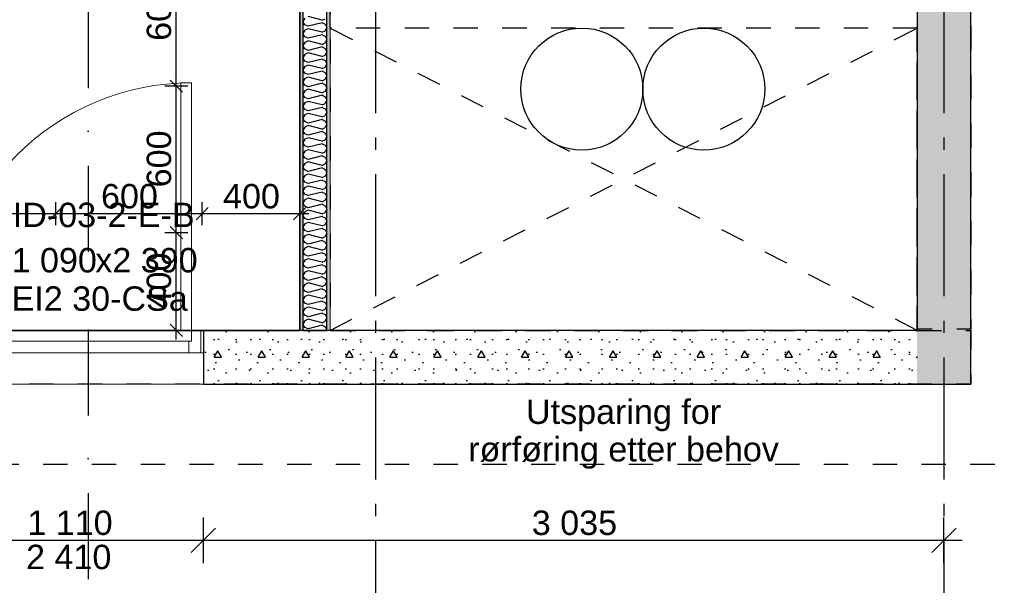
# Model space of a CAD drawing. Header units: millimetres. Extents: x -150 to 340869, y -1115 to 365939.
# Tile 116 of 193: x 313213 to 317248, y 348404 to 350720. Entities that reach past the tile are written whole.
import ezdxf
from ezdxf.enums import TextEntityAlignment as Align

# ---------------------------------------------------------------- set-up
doc = ezdxf.new("R2010")
doc.units = ezdxf.units.MM
doc.header["$LTSCALE"] = 0.5
doc.header["$MEASUREMENT"] = 0
for name, pattern in [('Akselinje', [1500, 1000, -200, 100, -200]), ('PLINE', [0]), ('Prikk & stiplet', [1340.555525, 705.555534, -352.777767, 0, -282.222223]), ('Stipling', [400, 200, -200])]:
    doc.linetypes.add(name, pattern=pattern)
for name, color, linetype in [('0(Nye konstruksjoner)', 7, 'Continuous'), ('232- Ikke-bærende yttervegger (Skravur)(Nye konstruksjoner)', 7, 'Continuous'), ('232- Ikke-bærende yttervegger(Nye konstruksjoner)', 7, 'Continuous'), ('242- Ikke-bærende innervegger (Skravur)(Nye konstruksjoner)', 7, 'Continuous'), ('242- Ikke-bærende innervegger(Nye konstruksjoner)', 7, 'Continuous'), ('257- Systemhimlinger (Skravur)(Nye konstruksjoner)', 7, 'Continuous'), ('257- Systemhimlinger(Nye konstruksjoner)', 7, 'Continuous'), ('365- Utstyr for luftbehandling(Nye konstruksjoner)', 7, 'Continuous'), ('82-- Modullinjer(Nye konstruksjoner)', 7, 'Continuous'), ('842-M___1_50 Målsetting bygning(Nye konstruksjoner)', 7, 'Continuous'), ('852- Snittmarkør', 7, 'Continuous'), ('852- Teknisk_symbolsk informasjon_ bygning(Nye konstruksjoner)', 7, 'Continuous'), ('862- M___Nettoareal(Nye konstruksjoner)', 7, 'Continuous'), ('862- M___Nettoareal(Polylinje)(Nye konstruksjoner)', 7, 'Continuous'), ('862- M___Nettoareal(Tekst)(Nye konstruksjoner)', 7, 'Continuous')]:
    doc.layers.add(name, color=color, linetype=linetype)
doc.layers.add('236- Innvendig kledning og overflate(Nye konstruksjoner)', color=7, linetype='Continuous', lineweight=0)
doc.layers.add('244- Vinduer_ dører_ foldevegger(Nye konstruksjoner)', color=7, linetype='Continuous', lineweight=0)
doc.styles.add('GENERATED_STYLE_1', font='txt')
doc.styles.add('GENERATED_STYLE_2', font='arial.ttf')
doc.styles.add('GENERATED_STYLE_4', font='arial.ttf')
doc.dimstyles.new('GENERATED_STYLE__1', dxfattribs={"dimtxt": 100, "dimasz": 95, "dimexe": 0.18, "dimexo": 0.0625, "dimgap": 0, "dimtad": 1, "dimtih": 1, "dimtoh": 1, "dimdec": 0, "dimzin": 0, "dimdsep": 46, "dimtxsty": 'GENERATED_STYLE_2', "dimblk": 'ARROWHEAD_6', "dimblk1": 'ARROWHEAD_6', "dimblk2": 'ARROWHEAD_6', "dimcen": 0.09, "dimse1": 1, "dimse2": 1, "dimclrd": 256, "dimclre": 256, "dimclrt": 256, "dimadec": 1, "dimazin": 0, "dimtfac": 1, "dimtdec": 4, "dimtmove": 0, "dimatfit": 3, "dimfxl": 1, "dimtolj": 1, "dimtzin": 0, "dimarcsym": 0})
doc.dimstyles.new('GENERATED_STYLE__3', dxfattribs={"dimtxt": 100, "dimasz": 95, "dimexe": 0.18, "dimexo": 0.0625, "dimgap": 0, "dimtad": 1, "dimdec": 0, "dimzin": 0, "dimdsep": 46, "dimtxsty": 'GENERATED_STYLE_2', "dimblk": 'ARROWHEAD_6', "dimblk1": 'ARROWHEAD_6', "dimblk2": 'ARROWHEAD_6', "dimcen": 0.09, "dimse1": 1, "dimse2": 1, "dimclrd": 256, "dimclre": 256, "dimclrt": 256, "dimadec": 1, "dimazin": 0, "dimtfac": 1, "dimtdec": 4, "dimtmove": 0, "dimatfit": 3, "dimfxl": 1, "dimtolj": 1, "dimtzin": 0, "dimarcsym": 0})
doc.dimstyles.new('GENERATED_STYLE__5', dxfattribs={"dimtxt": 100, "dimasz": 47.5, "dimexe": 0.18, "dimexo": 0.0625, "dimgap": 0, "dimtad": 1, "dimdec": 0, "dimzin": 0, "dimdsep": 46, "dimtxsty": 'GENERATED_STYLE_2', "dimblk": 'ARROWHEAD_6', "dimblk1": 'ARROWHEAD_6', "dimblk2": 'ARROWHEAD_6', "dimcen": 0.09, "dimse1": 1, "dimse2": 1, "dimclrd": 256, "dimclre": 256, "dimclrt": 256, "dimadec": 1, "dimazin": 0, "dimtfac": 1, "dimtdec": 4, "dimtmove": 0, "dimatfit": 3, "dimfxl": 1, "dimtolj": 1, "dimtzin": 0, "dimarcsym": 0})
doc.dimstyles.new('GENERATED_STYLE__6', dxfattribs={"dimtxt": 100, "dimasz": 47.5, "dimexe": 0.18, "dimexo": 0.0625, "dimgap": 0, "dimtad": 1, "dimtih": 1, "dimtoh": 1, "dimdec": 0, "dimzin": 0, "dimdsep": 46, "dimtxsty": 'GENERATED_STYLE_2', "dimblk": 'ARROWHEAD_6', "dimblk1": 'ARROWHEAD_6', "dimblk2": 'ARROWHEAD_6', "dimcen": 0.09, "dimse1": 1, "dimse2": 1, "dimclrd": 256, "dimclre": 256, "dimclrt": 256, "dimadec": 1, "dimazin": 0, "dimtfac": 1, "dimtdec": 4, "dimtmove": 0, "dimatfit": 3, "dimfxl": 1, "dimtolj": 1, "dimtzin": 0, "dimarcsym": 0})
pattern_1 = [(0, (0, 0), (0, 43.30127), [0, -25]), (0, (12.5, 21.65), (0, 43.30127), [0, -25])]

# ---------------------------------------------------------------- blocks, each defined once
blk = doc.blocks.new('TRAPP__1', base_point=(313176.5, 351580.6))
at = {"layer": '862- M___Nettoareal(Polylinje)(Nye konstruksjoner)', "linetype": 'PLINE', "flags": 128}
blk.add_lwpolyline([(308760.9, 349447.8), (312360.9, 349447.8), (314360.9, 349447.8), (314360.9, 352047.8), (312360.9, 352047.8), (308760.9, 352047.8)], close=True, dxfattribs=at)
at = {"layer": '862- M___Nettoareal(Tekst)(Nye konstruksjoner)', "style": 'GENERATED_STYLE_1'}
for tag, p in [('DUMMY_861', (313402.1, 351768.8)), ('ROOM_NAME', (312950.9, 351717.2)), ('DUMMY_862', (312950.9, 351580.6))]:
    blk.add_attdef(tag, text='', height=100, dxfattribs=at).set_placement(p, align=Align.TOP_LEFT)
blk = doc.blocks.new('TEK _ SJAKT _ LAGER__2', base_point=(318271.8, 347997.8))
at = {"layer": '862- M___Nettoareal(Polylinje)(Nye konstruksjoner)', "linetype": 'Stipling', "flags": 128}
blk.add_lwpolyline([(323792.6, 351613.4), (317110.9, 351613.4), (317110.9, 349452.8), (316890.9, 349452.8), (316890.9, 351613.4), (314484.9, 351613.4), (314484.9, 349447.8), (317110.9, 349447.8), (317110.9, 349227.8), (308760.9, 349227.8), (308760.9, 346182.3), (321025.4, 346182.3), (323326.2, 343015.5), (326185.7, 345093.1), (324517.5, 347389.1), (324695.5, 347518.4), (326363.7, 345222.4), (327720, 346207.8)], close=True, dxfattribs=at)
at = {"layer": '862- M___Nettoareal(Tekst)(Nye konstruksjoner)', "style": 'GENERATED_STYLE_1'}
for tag, p in [('DUMMY_861', (318909, 348186.1)), ('ROOM_NAME', (317634.6, 348136.2)), ('DUMMY_862', (317634.6, 347997.8))]:
    blk.add_attdef(tag, text='', height=100, dxfattribs=at).set_placement(p, align=Align.TOP_LEFT)
blk = doc.blocks.new('Dørstempel[1]', base_point=(313410.9, 349447.8))
at = {"layer": '852- Teknisk_symbolsk informasjon_ bygning(Nye konstruksjoner)', "char_height": 100, "attachment_point": 1, "style": 'GENERATED_STYLE_2'}
for s, insert in [('\\A1;{\\pql;\\pt0,50;\\fArial|b0|i0|c0|p0;\\W1.000000;1\xa0090\\fArial|b0|i0|c0|p0;\\W1.000000;\\A1{\\H.66x;\\S^  ;}\\fArial|b0|i0|c0|p0;\\W1.000000;\\fArial|b0|i0|c0|p0;\\W1.000000;\\A1{\\H.66x;\\S^  ;}}', (313179.9, 349785.1)), ('\\A1;{\\pql;\\pt0,50;\\fArial|b0|i0|c0|p0;\\W1.000000;x2\xa0390\\fArial|b0|i0|c0|p0;\\W1.000000;\\A1{\\H.66x;\\S^  ;}\\fArial|b0|i0|c0|p0;\\W1.000000;\\fArial|b0|i0|c0|p0;\\W1.000000;\\A1{\\H.66x;\\S^  ;}}', (313523.1, 349785.1))]:
    blk.add_mtext(s, dxfattribs=dict(at, insert=insert))
at = {"layer": '852- Teknisk_symbolsk informasjon_ bygning(Nye konstruksjoner)', "style": 'GENERATED_STYLE_2'}
blk.add_attdef('AC_WIDO_ID', text='', height=100, dxfattribs=at).set_placement((313557.4, 349840.5), align=Align.BOTTOM_CENTER)
for tag, p in [('DUMMY_228', (313103.7, 349807.9)), ('DUMMY_230', (313103.7, 349650.8))]:
    blk.add_attdef(tag, text='', height=100, dxfattribs=at).set_placement(p, align=Align.TOP_RIGHT)
for tag, p in [('DUMMY_229', (313934.9, 349807.9)), ('AC_TextStyle_4', (313179.9, 349627.9))]:
    blk.add_attdef(tag, text='', height=100, dxfattribs=at).set_placement(p, align=Align.TOP_LEFT)
blk = doc.blocks.new('Dør[1]')
at = {"layer": '244- Vinduer_ dører_ foldevegger(Nye konstruksjoner)', "linetype": 'PLINE'}
for p, q in [((313873.9, 349447.8), (313873.9, 350461.8)), ((313873.9, 350461.8), (313917.9, 350461.8)), ((313917.9, 350461.8), (313917.9, 349447.8)), ((312855.9, 349447.8), (313965.9, 349447.8)), ((312865.9, 349447.8), (312855.9, 349447.8)), ((312855.9, 349447.8), (312855.9, 349355.8)), ((312855.9, 349447.8), (312855.9, 349355.8)), ((312855.9, 349447.8), (312855.9, 349355.8)), ((312903.9, 349447.8), (312865.9, 349447.8)), ((312865.9, 349447.8), (312865.9, 349355.8)), ((312903.9, 349403.8), (312903.9, 349447.8)), ((313917.9, 349447.8), (313873.9, 349447.8)), ((313955.9, 349447.8), (313917.9, 349447.8)), ((313917.9, 349447.8), (313917.9, 349403.8)), ((313955.9, 349447.8), (313965.9, 349447.8)), ((313955.9, 349355.8), (313955.9, 349447.8)), ((313965.9, 349447.8), (313965.9, 349355.8)), ((313965.9, 349447.8), (313965.9, 349355.8)), ((313965.9, 349447.8), (313965.9, 349355.8)), ((312915.9, 349403.8), (312903.9, 349403.8)), ((312915.9, 349403.8), (313905.9, 349403.8)), ((312915.9, 349355.8), (312915.9, 349403.8)), ((313917.9, 349403.8), (313905.9, 349403.8)), ((313905.9, 349403.8), (313905.9, 349355.8)), ((312865.9, 349355.8), (312855.9, 349355.8)), ((312855.9, 349355.8), (312855.9, 349227.8)), ((312865.9, 349355.8), (312915.9, 349355.8)), ((313905.9, 349355.8), (312915.9, 349355.8)), ((313905.9, 349355.8), (313955.9, 349355.8)), ((313955.9, 349355.8), (313965.9, 349355.8)), ((313965.9, 349355.8), (313965.9, 349227.8)), ((312855.9, 349227.8), (313965.9, 349227.8))]:
    blk.add_line(p, q, dxfattribs=at)
blk.add_arc((313917.9, 349447.8), 1014, 90, 180, dxfattribs=at)
at = {"layer": '852- Teknisk_symbolsk informasjon_ bygning(Nye konstruksjoner)'}
ref = blk.add_blockref('Dørstempel[1]', (313410.9, 349447.8), dxfattribs=at)
ref.add_attrib('AC_TextStyle_4', 'EI2 30-CSa', dxfattribs={"color": 7, "height": 100, "style": 'GENERATED_STYLE_2'}).set_placement((313179.9, 349627.9), align=Align.TOP_LEFT)
ref.add_attrib('AC_WIDO_ID', 'ID-03-2-E-B', dxfattribs={"color": 7, "height": 100, "style": 'GENERATED_STYLE_2'}).set_placement((313557.4, 349840.5), align=Align.BOTTOM_CENTER)
blk = doc.blocks.new('Standard grid marker[20]', base_point=(314670.9, 363787.1))
at = {"layer": '82-- Modullinjer(Nye konstruksjoner)', "linetype": 'Akselinje'}
blk.add_line((314670.9, 363587.1), (314670.9, 339987.1), dxfattribs=at)
at = {"layer": '82-- Modullinjer(Nye konstruksjoner)', "style": 'GENERATED_STYLE_4'}
for tag, p in [('AC_MarkerText_1_0', (314670.9, 363965.8)), ('AC_MarkerText_1_1', (314670.9, 339715.8))]:
    blk.add_attdef(tag, text='', height=100, rotation=360, dxfattribs=at).set_placement(p, align=Align.TOP_CENTER)
blk = doc.blocks.new('Standard grid marker[24]', base_point=(317000.9, 363787.1))
at = {"layer": '82-- Modullinjer(Nye konstruksjoner)', "linetype": 'Akselinje'}
blk.add_line((317000.9, 363587.1), (317000.9, 339987.1), dxfattribs=at)
at = {"layer": '82-- Modullinjer(Nye konstruksjoner)', "style": 'GENERATED_STYLE_4'}
for tag, p in [('AC_MarkerText_1_0', (317000.9, 363965.8)), ('AC_MarkerText_1_1', (317000.9, 339715.8))]:
    blk.add_attdef(tag, text='', height=100, rotation=360, dxfattribs=at).set_placement(p, align=Align.TOP_CENTER)
blk = doc.blocks.new('*D144')
at = {"layer": '842-M___1_50 Målsetting bygning(Nye konstruksjoner)', "linetype": 'PLINE'}
for p, q in [((309207.5, 349277.8), (309307.5, 349177.8)), ((309351.3, 349227.8), (309163.8, 349227.8)), ((309257.5, 343685.8), (309257.5, 349227.8)), ((309207.5, 343735.8), (309307.5, 343635.8)), ((309351.3, 343685.8), (309163.8, 343685.8))]:
    blk.add_line(p, q, dxfattribs=at)
at = {"layer": '842-M___1_50 Målsetting bygning(Nye konstruksjoner)', "char_height": 100, "attachment_point": 7, "rotation": 90, "style": 'GENERATED_STYLE_2'}
for s, insert in [('\\A1;{\\pql;\\fArial|b0|i0|c0|p0;\\W1.000000;220}', (309097.5, 349223.4)), ('\\A1;{\\pql;\\fArial|b0|i0|c0|p0;\\W1.000000;5\xa0542}', (309237.5, 346285.2))]:
    blk.add_mtext(s, dxfattribs=dict(at, insert=insert))
blk = doc.blocks.new('ARROWHEAD_6')
at = {"linetype": 'Continuous'}
for p, q in [((-0.5, -0.5), (0.5, 0.5)), ((0, 0), (-1, 0))]:
    blk.add_line(p, q, dxfattribs=at)
blk = doc.blocks.new('*D171')
at = {"layer": '257- Systemhimlinger(Nye konstruksjoner)', "linetype": 'PLINE'}
for p, q in [((313901.9, 349847.8), (313808.1, 349847.8)), ((313830, 349872.8), (313880, 349822.8)), ((313855, 349447.8), (313855, 349847.8)), ((313901.9, 349447.8), (313808.1, 349447.8)), ((313830, 349472.8), (313880, 349422.8)), ((313855, 349410.3), (313855, 349447.8))]:
    blk.add_line(p, q, dxfattribs=at)
at = {"layer": '257- Systemhimlinger(Nye konstruksjoner)', "insert": (313835, 349533.4), "char_height": 100, "attachment_point": 7, "rotation": 90, "style": 'GENERATED_STYLE_2'}
blk.add_mtext('\\A1;{\\pql;\\fArial|b0|i0|c0|p0;\\W1.000000;400}', dxfattribs=at)
blk = doc.blocks.new('*D172')
at = {"layer": '257- Systemhimlinger(Nye konstruksjoner)', "linetype": 'PLINE'}
for p, q in [((313901.9, 350447.8), (313808.1, 350447.8)), ((313830, 350472.8), (313880, 350422.8)), ((313855, 349847.8), (313855, 350447.8)), ((313901.9, 349847.8), (313808.1, 349847.8)), ((313830, 349872.8), (313880, 349822.8))]:
    blk.add_line(p, q, dxfattribs=at)
at = {"layer": '257- Systemhimlinger(Nye konstruksjoner)', "insert": (313835, 350033.4), "char_height": 100, "attachment_point": 7, "rotation": 90, "style": 'GENERATED_STYLE_2'}
blk.add_mtext('\\A1;{\\pql;\\fArial|b0|i0|c0|p0;\\W1.000000;600}', dxfattribs=at)
blk = doc.blocks.new('*D173')
at = {"layer": '257- Systemhimlinger(Nye konstruksjoner)', "linetype": 'PLINE'}
for p, q in [((313830, 351072.8), (313880, 351022.8)), ((313901.9, 351047.8), (313808.1, 351047.8)), ((313855, 350447.8), (313855, 351047.8)), ((313901.9, 350447.8), (313808.1, 350447.8)), ((313830, 350472.8), (313880, 350422.8))]:
    blk.add_line(p, q, dxfattribs=at)
at = {"layer": '257- Systemhimlinger(Nye konstruksjoner)', "insert": (313835, 350633.4), "char_height": 100, "attachment_point": 7, "rotation": 90, "style": 'GENERATED_STYLE_2'}
blk.add_mtext('\\A1;{\\pql;\\fArial|b0|i0|c0|p0;\\W1.000000;600}', dxfattribs=at)
blk = doc.blocks.new('*D177')
at = {"layer": '257- Systemhimlinger(Nye konstruksjoner)', "linetype": 'PLINE'}
for p, q in [((312760.9, 349878.9), (312760.9, 349972.7)), ((313360.9, 349878.9), (313360.9, 349972.7)), ((312785.9, 349950.8), (312735.9, 349900.8)), ((312760.9, 349925.8), (313360.9, 349925.8)), ((313385.9, 349950.8), (313335.9, 349900.8))]:
    blk.add_line(p, q, dxfattribs=at)
at = {"layer": '257- Systemhimlinger(Nye konstruksjoner)', "insert": (312946.5, 349945.8), "char_height": 100, "attachment_point": 7, "style": 'GENERATED_STYLE_2'}
blk.add_mtext('\\A1;{\\pql;\\fArial|b0|i0|c0|p0;\\W1.000000;600}', dxfattribs=at)
blk = doc.blocks.new('*D178')
at = {"layer": '257- Systemhimlinger(Nye konstruksjoner)', "linetype": 'PLINE'}
for p, q in [((313360.9, 349878.9), (313360.9, 349972.7)), ((313960.9, 349878.9), (313960.9, 349972.7)), ((313385.9, 349950.8), (313335.9, 349900.8)), ((313360.9, 349925.8), (313960.9, 349925.8)), ((313985.9, 349950.8), (313935.9, 349900.8))]:
    blk.add_line(p, q, dxfattribs=at)
at = {"layer": '257- Systemhimlinger(Nye konstruksjoner)', "insert": (313546.5, 349945.8), "char_height": 100, "attachment_point": 7, "style": 'GENERATED_STYLE_2'}
blk.add_mtext('\\A1;{\\pql;\\fArial|b0|i0|c0|p0;\\W1.000000;600}', dxfattribs=at)
blk = doc.blocks.new('*D179')
at = {"layer": '257- Systemhimlinger(Nye konstruksjoner)', "linetype": 'PLINE'}
for p, q in [((313960.9, 349878.9), (313960.9, 349972.7)), ((314360.9, 349878.9), (314360.9, 349972.7)), ((313985.9, 349950.8), (313935.9, 349900.8)), ((313960.9, 349925.8), (314360.9, 349925.8)), ((314335.9, 349900.8), (314385.9, 349950.8)), ((314360.9, 349925.8), (314398.4, 349925.8))]:
    blk.add_line(p, q, dxfattribs=at)
at = {"layer": '257- Systemhimlinger(Nye konstruksjoner)', "insert": (314046.5, 349945.8), "char_height": 100, "attachment_point": 7, "style": 'GENERATED_STYLE_2'}
blk.add_mtext('\\A1;{\\pql;\\fArial|b0|i0|c0|p0;\\W1.000000;400}', dxfattribs=at)
blk = doc.blocks.new('*X180')
at = {"layer": '242- Ikke-bærende innervegger (Skravur)(Nye konstruksjoner)', "linetype": 'PLINE'}
for p, q in [((314452.2, 350718.2), (314394.7, 350732.6)), ((314381.5, 350726.5), (314373.9, 350713)), ((314381.5, 350699.5), (314373.9, 350713)), ((314394.7, 350693.4), (314381.5, 350699.5)), ((314452.2, 350707.8), (314394.7, 350693.4)), ((314452.2, 350718.2), (314465.5, 350724.3)), ((314452.2, 350707.8), (314465.5, 350701.8)), ((314465.5, 350701.8), (314471.9, 350688.2)), ((314381.5, 350677), (314373.9, 350663.4)), ((314381.5, 350649.9), (314373.9, 350663.4)), ((314394.7, 350683), (314381.5, 350677)), ((314394.7, 350643.9), (314381.5, 350649.9)), ((314452.2, 350668.6), (314394.7, 350683)), ((314452.2, 350658.2), (314394.7, 350643.9)), ((314452.2, 350668.6), (314465.5, 350674.7)), ((314452.2, 350658.2), (314465.5, 350652.2)), ((314465.5, 350674.7), (314471.9, 350688.2)), ((314465.5, 350652.2), (314471.9, 350638.6)), ((314381.5, 350627.4), (314373.9, 350613.9)), ((314381.5, 350600.3), (314373.9, 350613.9)), ((314394.7, 350633.4), (314381.5, 350627.4)), ((314452.2, 350619.1), (314394.7, 350633.4)), ((314452.2, 350608.6), (314394.7, 350594.3)), ((314452.2, 350619.1), (314465.5, 350625.1)), ((314452.2, 350608.6), (314465.5, 350602.6)), ((314465.5, 350625.1), (314471.9, 350638.6)), ((314381.5, 350577.8), (314373.9, 350564.3)), ((314394.7, 350594.3), (314381.5, 350600.3)), ((314394.7, 350583.9), (314381.5, 350577.8)), ((314452.2, 350569.5), (314394.7, 350583.9)), ((314452.2, 350569.5), (314465.5, 350575.5)), ((314465.5, 350602.6), (314471.9, 350589.1)), ((314465.5, 350575.5), (314471.9, 350589.1)), ((314381.5, 350550.7), (314373.9, 350564.3)), ((314381.5, 350528.2), (314373.9, 350514.7)), ((314394.7, 350544.7), (314381.5, 350550.7)), ((314394.7, 350534.3), (314381.5, 350528.2)), ((314452.2, 350559.1), (314394.7, 350544.7)), ((314452.2, 350519.9), (314394.7, 350534.3)), ((314452.2, 350559.1), (314465.5, 350553)), ((314465.5, 350553), (314471.9, 350539.5)), ((314465.5, 350526), (314471.9, 350539.5)), ((314381.5, 350501.2), (314373.9, 350514.7)), ((314394.7, 350495.1), (314381.5, 350501.2)), ((314452.2, 350509.5), (314394.7, 350495.1)), ((314452.2, 350519.9), (314465.5, 350526)), ((314452.2, 350509.5), (314465.5, 350503.5)), ((314465.5, 350503.5), (314471.9, 350489.9)), ((314465.5, 350476.4), (314471.9, 350489.9)), ((314381.5, 350478.7), (314373.9, 350465.1)), ((314381.5, 350451.6), (314373.9, 350465.1)), ((314394.7, 350484.7), (314381.5, 350478.7)), ((314394.7, 350445.6), (314381.5, 350451.6)), ((314452.2, 350470.3), (314394.7, 350484.7)), ((314452.2, 350459.9), (314394.7, 350445.6)), ((314452.2, 350470.3), (314465.5, 350476.4)), ((314452.2, 350459.9), (314465.5, 350453.9)), ((314465.5, 350453.9), (314471.9, 350440.3)), ((314381.5, 350429.1), (314373.9, 350415.6)), ((314381.5, 350402), (314373.9, 350415.6)), ((314394.7, 350435.1), (314381.5, 350429.1)), ((314452.2, 350420.8), (314394.7, 350435.1)), ((314452.2, 350410.4), (314394.7, 350396)), ((314452.2, 350420.8), (314465.5, 350426.8)), ((314452.2, 350410.4), (314465.5, 350404.3)), ((314465.5, 350426.8), (314471.9, 350440.3)), ((314381.5, 350379.5), (314373.9, 350366)), ((314394.7, 350396), (314381.5, 350402)), ((314394.7, 350385.6), (314381.5, 350379.5)), ((314452.2, 350371.2), (314394.7, 350385.6)), ((314452.2, 350371.2), (314465.5, 350377.2)), ((314465.5, 350404.3), (314471.9, 350390.8)), ((314465.5, 350377.2), (314471.9, 350390.8)), ((314381.5, 350352.4), (314373.9, 350366)), ((314381.5, 350329.9), (314373.9, 350316.4)), ((314394.7, 350346.4), (314381.5, 350352.4)), ((314394.7, 350336), (314381.5, 350329.9)), ((314452.2, 350360.8), (314394.7, 350346.4)), ((314452.2, 350321.6), (314394.7, 350336)), ((314452.2, 350360.8), (314465.5, 350354.7)), ((314452.2, 350321.6), (314465.5, 350327.7)), ((314465.5, 350354.7), (314471.9, 350341.2)), ((314465.5, 350327.7), (314471.9, 350341.2)), ((314381.5, 350302.9), (314373.9, 350316.4)), ((314394.7, 350296.8), (314381.5, 350302.9)), ((314394.7, 350286.4), (314381.5, 350280.4)), ((314452.2, 350311.2), (314394.7, 350296.8)), ((314452.2, 350272), (314394.7, 350286.4)), ((314452.2, 350311.2), (314465.5, 350305.2)), ((314465.5, 350305.2), (314471.9, 350291.6)), ((314465.5, 350278.1), (314471.9, 350291.6)), ((314381.5, 350280.4), (314373.9, 350266.8)), ((314381.5, 350253.3), (314373.9, 350266.8)), ((314394.7, 350247.3), (314381.5, 350253.3)), ((314452.2, 350261.6), (314394.7, 350247.3)), ((314452.2, 350272), (314465.5, 350278.1)), ((314452.2, 350261.6), (314465.5, 350255.6)), ((314465.5, 350255.6), (314471.9, 350242)), ((314381.5, 350230.8), (314373.9, 350217.3)), ((314381.5, 350203.7), (314373.9, 350217.3)), ((314394.7, 350236.8), (314381.5, 350230.8)), ((314452.2, 350222.5), (314394.7, 350236.8)), ((314452.2, 350212.1), (314394.7, 350197.7)), ((314452.2, 350222.5), (314465.5, 350228.5)), ((314452.2, 350212.1), (314465.5, 350206)), ((314465.5, 350228.5), (314471.9, 350242)), ((314465.5, 350206), (314471.9, 350192.5)), ((314381.5, 350181.2), (314373.9, 350167.7)), ((314381.5, 350154.1), (314373.9, 350167.7)), ((314394.7, 350197.7), (314381.5, 350203.7)), ((314394.7, 350187.3), (314381.5, 350181.2)), ((314452.2, 350172.9), (314394.7, 350187.3)), ((314452.2, 350172.9), (314465.5, 350178.9)), ((314465.5, 350178.9), (314471.9, 350192.5)), ((314381.5, 350131.7), (314373.9, 350118.1)), ((314394.7, 350148.1), (314381.5, 350154.1)), ((314394.7, 350137.7), (314381.5, 350131.7)), ((314452.2, 350162.5), (314394.7, 350148.1)), ((314452.2, 350123.3), (314394.7, 350137.7)), ((314452.2, 350162.5), (314465.5, 350156.4)), ((314452.2, 350123.3), (314465.5, 350129.4)), ((314465.5, 350156.4), (314471.9, 350142.9)), ((314465.5, 350129.4), (314471.9, 350142.9)), ((314381.5, 350104.6), (314373.9, 350118.1)), ((314394.7, 350098.5), (314381.5, 350104.6)), ((314394.7, 350088.1), (314381.5, 350082.1)), ((314452.2, 350112.9), (314394.7, 350098.5)), ((314452.2, 350073.7), (314394.7, 350088.1)), ((314452.2, 350112.9), (314465.5, 350106.9)), ((314465.5, 350106.9), (314471.9, 350093.3)), ((314465.5, 350079.8), (314471.9, 350093.3)), ((314381.5, 350082.1), (314373.9, 350068.5)), ((314381.5, 350055), (314373.9, 350068.5)), ((314394.7, 350049), (314381.5, 350055)), ((314452.2, 350063.3), (314394.7, 350049)), ((314452.2, 350073.7), (314465.5, 350079.8)), ((314452.2, 350063.3), (314465.5, 350057.3)), ((314465.5, 350057.3), (314471.9, 350043.8)), ((314465.5, 350030.2), (314471.9, 350043.8)), ((314381.5, 350032.5), (314373.9, 350019)), ((314381.5, 350005.4), (314373.9, 350019)), ((314394.7, 350038.5), (314381.5, 350032.5)), ((314394.7, 349999.4), (314381.5, 350005.4)), ((314452.2, 350024.2), (314394.7, 350038.5)), ((314452.2, 350013.8), (314394.7, 349999.4)), ((314452.2, 350024.2), (314465.5, 350030.2)), ((314452.2, 350013.8), (314465.5, 350007.7)), ((314465.5, 350007.7), (314471.9, 349994.2)), ((314381.5, 349982.9), (314373.9, 349969.4)), ((314381.5, 349955.9), (314373.9, 349969.4)), ((314394.7, 349989), (314381.5, 349982.9)), ((314452.2, 349974.6), (314394.7, 349989)), ((314452.2, 349964.2), (314394.7, 349949.8)), ((314452.2, 349974.6), (314465.5, 349980.6)), ((314452.2, 349964.2), (314465.5, 349958.1)), ((314465.5, 349980.6), (314471.9, 349994.2)), ((314381.5, 349933.4), (314373.9, 349919.8)), ((314394.7, 349949.8), (314381.5, 349955.9)), ((314394.7, 349939.4), (314381.5, 349933.4)), ((314452.2, 349925), (314394.7, 349939.4)), ((314452.2, 349925), (314465.5, 349931.1)), ((314465.5, 349958.1), (314471.9, 349944.6)), ((314465.5, 349931.1), (314471.9, 349944.6)), ((314381.5, 349906.3), (314373.9, 349919.8)), ((314381.5, 349883.8), (314373.9, 349870.2)), ((314394.7, 349900.2), (314381.5, 349906.3)), ((314394.7, 349889.8), (314381.5, 349883.8)), ((314452.2, 349914.6), (314394.7, 349900.2)), ((314452.2, 349875.4), (314394.7, 349889.8)), ((314452.2, 349914.6), (314465.5, 349908.6)), ((314465.5, 349908.6), (314471.9, 349895)), ((314465.5, 349881.5), (314471.9, 349895)), ((314381.5, 349856.7), (314373.9, 349870.2)), ((314394.7, 349850.7), (314381.5, 349856.7)), ((314452.2, 349865), (314394.7, 349850.7)), ((314452.2, 349875.4), (314465.5, 349881.5)), ((314452.2, 349865), (314465.5, 349859)), ((314465.5, 349859), (314471.9, 349845.5)), ((314465.5, 349831.9), (314471.9, 349845.5)), ((314381.5, 349834.2), (314373.9, 349820.7)), ((314381.5, 349807.1), (314373.9, 349820.7)), ((314394.7, 349840.2), (314381.5, 349834.2)), ((314394.7, 349801.1), (314381.5, 349807.1)), ((314452.2, 349825.9), (314394.7, 349840.2)), ((314452.2, 349815.5), (314394.7, 349801.1)), ((314452.2, 349825.9), (314465.5, 349831.9)), ((314452.2, 349815.5), (314465.5, 349809.4)), ((314465.5, 349809.4), (314471.9, 349795.9)), ((314381.5, 349784.6), (314373.9, 349771.1)), ((314381.5, 349757.6), (314373.9, 349771.1)), ((314394.7, 349790.7), (314381.5, 349784.6)), ((314452.2, 349776.3), (314394.7, 349790.7)), ((314452.2, 349765.9), (314394.7, 349751.5)), ((314452.2, 349776.3), (314465.5, 349782.3)), ((314452.2, 349765.9), (314465.5, 349759.8)), ((314465.5, 349782.3), (314471.9, 349795.9)), ((314381.5, 349735.1), (314373.9, 349721.5)), ((314381.5, 349708), (314373.9, 349721.5)), ((314394.7, 349751.5), (314381.5, 349757.6)), ((314394.7, 349741.1), (314381.5, 349735.1)), ((314452.2, 349726.7), (314394.7, 349741.1)), ((314452.2, 349726.7), (314465.5, 349732.8)), ((314465.5, 349759.8), (314471.9, 349746.3)), ((314465.5, 349732.8), (314471.9, 349746.3)), ((314381.5, 349685.5), (314373.9, 349671.9)), ((314394.7, 349701.9), (314381.5, 349708)), ((314394.7, 349691.5), (314381.5, 349685.5)), ((314452.2, 349716.3), (314394.7, 349701.9)), ((314452.2, 349677.2), (314394.7, 349691.5)), ((314452.2, 349716.3), (314465.5, 349710.3)), ((314452.2, 349677.2), (314465.5, 349683.2)), ((314465.5, 349710.3), (314471.9, 349696.7)), ((314465.5, 349683.2), (314471.9, 349696.7)), ((314381.5, 349658.4), (314373.9, 349671.9)), ((314394.7, 349652.4), (314381.5, 349658.4)), ((314394.7, 349641.9), (314381.5, 349635.9)), ((314452.2, 349666.7), (314394.7, 349652.4)), ((314452.2, 349627.6), (314394.7, 349641.9)), ((314452.2, 349666.7), (314465.5, 349660.7)), ((314465.5, 349660.7), (314471.9, 349647.2)), ((314465.5, 349633.6), (314471.9, 349647.2)), ((314381.5, 349635.9), (314373.9, 349622.4)), ((314381.5, 349608.8), (314373.9, 349622.4)), ((314394.7, 349602.8), (314381.5, 349608.8)), ((314452.2, 349617.2), (314394.7, 349602.8)), ((314452.2, 349627.6), (314465.5, 349633.6)), ((314452.2, 349617.2), (314465.5, 349611.1)), ((314465.5, 349611.1), (314471.9, 349597.6)), ((314381.5, 349586.3), (314373.9, 349572.8)), ((314381.5, 349559.3), (314373.9, 349572.8)), ((314394.7, 349592.4), (314381.5, 349586.3)), ((314394.7, 349553.2), (314381.5, 349559.3)), ((314452.2, 349578), (314394.7, 349592.4)), ((314452.2, 349567.6), (314394.7, 349553.2)), ((314452.2, 349578), (314465.5, 349584)), ((314452.2, 349567.6), (314465.5, 349561.5)), ((314465.5, 349584), (314471.9, 349597.6)), ((314465.5, 349561.5), (314471.9, 349548)), ((314381.5, 349536.8), (314373.9, 349523.2)), ((314381.5, 349509.7), (314373.9, 349523.2)), ((314394.7, 349542.8), (314381.5, 349536.8)), ((314452.2, 349528.4), (314394.7, 349542.8)), ((314452.2, 349528.4), (314465.5, 349534.5)), ((314465.5, 349534.5), (314471.9, 349548)), ((314381.5, 349487.2), (314373.9, 349473.6)), ((314394.7, 349503.6), (314381.5, 349509.7)), ((314394.7, 349493.2), (314381.5, 349487.2)), ((314452.2, 349518), (314394.7, 349503.6)), ((314452.2, 349478.9), (314394.7, 349493.2)), ((314452.2, 349518), (314465.5, 349512)), ((314452.2, 349478.9), (314465.5, 349484.9)), ((314465.5, 349512), (314471.9, 349498.4)), ((314465.5, 349484.9), (314471.9, 349498.4)), ((314381.5, 349460.1), (314373.9, 349473.6)), ((314394.7, 349454.1), (314381.5, 349460.1)), ((314452.2, 349468.4), (314394.7, 349454.1)), ((314452.2, 349468.4), (314465.5, 349462.4)), ((314465.5, 349462.4), (314471.9, 349448.9)), ((314471.4, 349447.8), (314471.9, 349448.9))]:
    blk.add_line(p, q, dxfattribs=at)
blk = doc.blocks.new('*D183')
at = {"layer": '842-M___1_50 Målsetting bygning(Nye konstruksjoner)', "linetype": 'PLINE'}
for p, q in [((308698.9, 351051.2), (308698.9, 351238.7)), ((314373.9, 351051.2), (314373.9, 351238.7)), ((308748.9, 351194.9), (308648.9, 351094.9)), ((314423.9, 351194.9), (314323.9, 351094.9)), ((308698.9, 351144.9), (314373.9, 351144.9))]:
    blk.add_line(p, q, dxfattribs=at)
at = {"layer": '842-M___1_50 Målsetting bygning(Nye konstruksjoner)', "char_height": 100, "attachment_point": 7, "style": 'GENERATED_STYLE_2'}
for s, insert in [('\\A1;{\\pql;\\fArial|b0|i0|c0|p0;\\W1.000000;98}', (314346.6, 351304.9)), ('\\A1;{\\pql;\\fArial|b0|i0|c0|p0;\\W1.000000;5\xa0675}', (311364.8, 351164.9))]:
    blk.add_mtext(s, dxfattribs=dict(at, insert=insert))
blk = doc.blocks.new('*D187')
at = {"layer": '842-M___1_50 Målsetting bygning(Nye konstruksjoner)', "linetype": 'PLINE'}
for p, q in [((312855.9, 348494.4), (312855.9, 348681.9)), ((313965.9, 348494.4), (313965.9, 348681.9)), ((312905.9, 348638.2), (312805.9, 348538.2)), ((314015.9, 348638.2), (313915.9, 348538.2)), ((312780.9, 348588.2), (312855.9, 348588.2)), ((312855.9, 348588.2), (313965.9, 348588.2))]:
    blk.add_line(p, q, dxfattribs=at)
at = {"layer": '842-M___1_50 Målsetting bygning(Nye konstruksjoner)', "char_height": 100, "attachment_point": 7, "style": 'GENERATED_STYLE_2'}
for s, insert in [('\\A1;{\\pql;\\fArial|b0|i0|c0|p0;\\W1.000000;1\xa0110}', (313244.4, 348608.2)), ('\\A1;{\\pql;\\fArial|b0|i0|c0|p0;\\W1.000000;2\xa0410}', (313239.3, 348468.2))]:
    blk.add_mtext(s, dxfattribs=dict(at, insert=insert))
blk = doc.blocks.new('*D188')
at = {"layer": '842-M___1_50 Målsetting bygning(Nye konstruksjoner)', "linetype": 'PLINE'}
for p, q in [((313965.9, 348494.4), (313965.9, 348681.9)), ((317000.9, 348494.4), (317000.9, 348681.9)), ((314015.9, 348638.2), (313915.9, 348538.2)), ((316950.9, 348538.2), (317050.9, 348638.2)), ((313965.9, 348588.2), (317000.9, 348588.2)), ((317000.9, 348588.2), (317075.9, 348588.2))]:
    blk.add_line(p, q, dxfattribs=at)
at = {"layer": '842-M___1_50 Målsetting bygning(Nye konstruksjoner)', "insert": (315311.8, 348608.2), "char_height": 100, "attachment_point": 7, "style": 'GENERATED_STYLE_2'}
blk.add_mtext('\\A1;{\\pql;\\fArial|b0|i0|c0|p0;\\W1.000000;3\xa0035}', dxfattribs=at)

msp = doc.modelspace()

# ---------------------------------------------------------------- hatches: boundary and pattern name
at = {"layer": '232- Ikke-bærende yttervegger (Skravur)(Nye konstruksjoner)', "linetype": 'Continuous'}
h = msp.add_hatch(dxfattribs=at)
h.set_pattern_fill('Betong_strukturell', color=256, style=0, pattern_type=2)
h.set_pattern_definition([(270, (0, 0), (311.76916, 0), [30, -150.00001]), (270, (155.9, -90), (311.76916, 0), [30, -150.00001]), (330, (0, 0), (155.88458, 270.00001), [30, -150.00001]), (330, (-3e-14, -180), (155.88458, 270.00001), [30, -150.00001]), (30, (-6e-15, -30), (-155.88458, 270.00001), [30, -150.00001]), (30, (-4e-14, -210), (-155.88458, 270.00001), [30, -150.00001]), (270, (30, -6e-15), (60.0000024, 0), [0, -60.000002, 0, -90.000004]), (315, (30, -30), (42.4264086, 42.4264086), [0, -45.000002, 0, -75.000003])])
h.paths.add_polyline_path([(316890.9, 354257.8), (316890.9, 349227.8), (317110.9, 349227.8), (317110.9, 354257.8)])
h = msp.add_hatch(dxfattribs=at)
h.set_pattern_fill('Betong_strukturell', color=256, style=0, pattern_type=2)
h.set_pattern_definition([(0, (0, 0), (0, 311.76916), [30, -150.00001]), (0, (90, 155.9), (0, 311.76916), [30, -150.00001]), (60, (0, 0), (-270.00001, 155.88458), [30, -150.00001]), (60, (180, 0), (-270.00001, 155.88458), [30, -150.00001]), (120, (30, 0), (270.00001, 155.88458), [30, -150.00001]), (120, (210, 0), (270.00001, 155.88458), [30, -150.00001]), (0, (0, 30), (0, 60.0000024), [0, -60.000002, 0, -90.000004]), (45, (30, 30), (-42.4264086, 42.4264086), [0, -45.000002, 0, -75.000003])])
h.paths.add_polyline_path([(313965.9, 349447.8), (313965.9, 349227.8), (316890.9, 349227.8), (316890.9, 349447.8)])
at = {"layer": '242- Ikke-bærende innervegger (Skravur)(Nye konstruksjoner)', "linetype": 'Continuous'}
h = msp.add_hatch(dxfattribs=at)
h.set_pattern_fill('Prikker_tett', color=256, style=0, pattern_type=2)
h.set_pattern_definition(pattern_1)
h.paths.add_polyline_path([(314471.9, 352158.8), (314471.9, 349447.8), (314484.9, 349447.8), (314484.9, 352158.8)])
h = msp.add_hatch(dxfattribs=at)
h.set_pattern_fill('Prikker_tett', color=256, style=0, pattern_type=2)
h.set_pattern_definition(pattern_1)
h.paths.add_polyline_path([(314360.9, 352047.8), (314360.9, 349447.8), (314373.9, 349447.8), (314373.9, 352047.8)])

# ---------------------------------------------------------------- linework, layer by layer
at = {"layer": '0(Nye konstruksjoner)', "linetype": 'Stipling'}
msp.add_lwpolyline([(316890.9, 350685.8), (314484.9, 350685.8), (314484.9, 350809.8), (316890.9, 350809.8), (316890.9, 349447.8), (314484.9, 349447.8), (316890.9, 349447.8)], close=True, dxfattribs=at)
for points in [[(314484.9, 349447.8), (316890.9, 350685.8), (316890.9, 349447.8), (314484.9, 350685.8)], [(325523.1, 344611.7), (322409, 348897.8), (308760.9, 348897.8)]]:
    msp.add_lwpolyline(points, dxfattribs=at)
at = {"layer": '232- Ikke-bærende yttervegger(Nye konstruksjoner)', "linetype": 'PLINE'}
for p, q in [((313965.9, 349447.8), (313965.9, 349355.8)), ((313965.9, 349355.8), (313965.9, 349227.8))]:
    msp.add_line(p, q, dxfattribs=at)
at = {"layer": '232- Ikke-bærende yttervegger(Nye konstruksjoner)', "linetype": 'PLINE', "flags": 128}
for points in [[(316890.9, 354257.8), (316890.9, 349447.8)], [(317110.9, 349227.8), (317110.9, 354257.8)], [(316890.9, 349447.8), (313965.9, 349447.8)], [(313965.9, 349227.8), (316890.9, 349227.8)], [(316890.9, 349227.8), (317110.9, 349227.8)]]:
    msp.add_lwpolyline(points, dxfattribs=at)
at = {"layer": '236- Innvendig kledning og overflate(Nye konstruksjoner)', "linetype": 'PLINE', "flags": 128}
for points in [[(314484.9, 349447.8), (314484.9, 352158.8)], [(314360.9, 352047.8), (314360.9, 349447.8)], [(314360.9, 349447.8), (314373.9, 349447.8)], [(314471.9, 349447.8), (314484.9, 349447.8)]]:
    msp.add_lwpolyline(points, dxfattribs=at)
at = {"layer": '242- Ikke-bærende innervegger(Nye konstruksjoner)', "linetype": 'PLINE'}
for p, q in [((314373.9, 352047.8), (314373.9, 349447.8)), ((314471.9, 349447.8), (314471.9, 352060.8))]:
    msp.add_line(p, q, dxfattribs=at)
at = {"layer": '242- Ikke-bærende innervegger(Nye konstruksjoner)', "linetype": 'PLINE', "flags": 128}
msp.add_lwpolyline([(314373.9, 349447.8), (314471.9, 349447.8)], dxfattribs=at)
at = {"layer": '257- Systemhimlinger (Skravur)(Nye konstruksjoner)', "linetype": 'PLINE', "flags": 128}
msp.add_lwpolyline([(312360.9, 352047), (314360.9, 352047.8), (314360.9, 349447.8), (312360.9, 349447.8)], close=True, dxfattribs=at)
at = {"layer": '365- Utstyr for luftbehandling(Nye konstruksjoner)', "linetype": 'PLINE'}
for centre in [(315516.9, 350435.8), (316016.9, 350435.8)]:
    msp.add_circle(centre, 250, dxfattribs=at)
at = {"layer": '852- Snittmarkør', "linetype": 'Prikk & stiplet'}
msp.add_line((313493.4, 360847.8), (313493.4, 336947.8), dxfattribs=at)

# ---------------------------------------------------------------- block references
at = {"layer": '242- Ikke-bærende innervegger(Nye konstruksjoner)'}
msp.add_blockref('*X180', (0, 0), dxfattribs=at)
at = {"layer": '244- Vinduer_ dører_ foldevegger(Nye konstruksjoner)', "linetype": 'PLINE'}
msp.add_blockref('Dør[1]', (0, 0), dxfattribs=at)
at = {"layer": '82-- Modullinjer(Nye konstruksjoner)', "linetype": 'PLINE'}
for name, p in [('Standard grid marker[20]', (314670.9, 363787.1)), ('Standard grid marker[24]', (317000.9, 363787.1))]:
    msp.add_blockref(name, p, dxfattribs=at)
at = {"layer": '862- M___Nettoareal(Nye konstruksjoner)', "linetype": 'Continuous'}
for name, p in [('TRAPP__1', (313176.5, 351580.6)), ('TEK _ SJAKT _ LAGER__2', (318271.8, 347997.8))]:
    msp.add_blockref(name, p, dxfattribs=at)

# ---------------------------------------------------------------- texts
at = {"layer": '0(Nye konstruksjoner)', "linetype": 'Continuous', "insert": (315687.9, 348880.7), "char_height": 100, "width": 1278.387, "attachment_point": 8, "line_spacing_factor": 0.921632, "style": 'GENERATED_STYLE_2'}
msp.add_mtext('\\A1;{\\pqc;\\fArial|b0|i0|c0|p0;\\W1.000000;Utsparing for rørføring etter behov}', dxfattribs=at)

# ---------------------------------------------------------------- dimensions: what is measured, and where the dimension line sits
at = {"layer": '257- Systemhimlinger(Nye konstruksjoner)', "linetype": 'Continuous'}
for base, p1, p2, picture, middle in [((313855, 351047.8), (313360.9, 350447.8), (313360.9, 351047.8), '*D173', (313785, 350747.6)), ((313855, 350447.8), (313360.9, 349847.8), (313360.9, 350447.8), '*D172', (313785, 350147.6)), ((313855, 349847.8), (312360.9, 349447.8), (313360.9, 349847.8), '*D171', (313785, 349647.6))]:
    dim = msp.add_linear_dim(base=base, p1=p1, p2=p2, angle=90, dimstyle='GENERATED_STYLE__5', dxfattribs=at)
    dim.commit()
    dim.dimension.update_dxf_attribs({"geometry": picture, "text_midpoint": middle, "dimtype": 160, "text_rotation": 90})
for base, p1, p2, picture, middle in [((313360.9, 349925.8), (312760.9, 349847.8), (313360.9, 349847.8), '*D177', (313060.7, 349995.8)), ((313960.9, 349925.8), (313360.9, 349847.8), (313960.9, 349847.8), '*D178', (313660.7, 349995.8)), ((314360.9, 349925.8), (313960.9, 349847.8), (314360.9, 349447.8), '*D179', (314160.7, 349995.8))]:
    dim = msp.add_linear_dim(base=base, p1=p1, p2=p2, dimstyle='GENERATED_STYLE__6', dxfattribs=at)
    dim.commit()
    dim.dimension.update_dxf_attribs({"geometry": picture, "text_midpoint": middle, "dimtype": 160})
at = {"layer": '842-M___1_50 Målsetting bygning(Nye konstruksjoner)', "linetype": 'Continuous'}
for base, p1, p2, picture, middle in [((314373.9, 351144.9), (308698.9, 348897.8), (314373.9, 350754.3), '*D183', (311536.4, 351214.9)), ((317000.9, 348588.2), (313965.9, 349227.8), (317000.9, 349337.8), '*D188', (315483.4, 348658.2)), ((313965.9, 348588.2), (312855.9, 349227.8), (313965.9, 349227.8), '*D187', (313415.9, 348658.2))]:
    dim = msp.add_linear_dim(base=base, p1=p1, p2=p2, dimstyle='GENERATED_STYLE__1', dxfattribs=at)
    dim.commit()
    dim.dimension.update_dxf_attribs({"geometry": picture, "text_midpoint": middle, "dimtype": 160})
dim = msp.add_linear_dim(base=(309257.5, 349227.8), p1=(314226.1, 343685.8), p2=(308550.9, 349227.8), angle=90, dimstyle='GENERATED_STYLE__3', dxfattribs=at)
dim.commit()
dim.dimension.update_dxf_attribs({"geometry": '*D144', "text_midpoint": (309187.5, 346456.8), "dimtype": 160, "text_rotation": 90})

doc.saveas('drawing.dxf')
